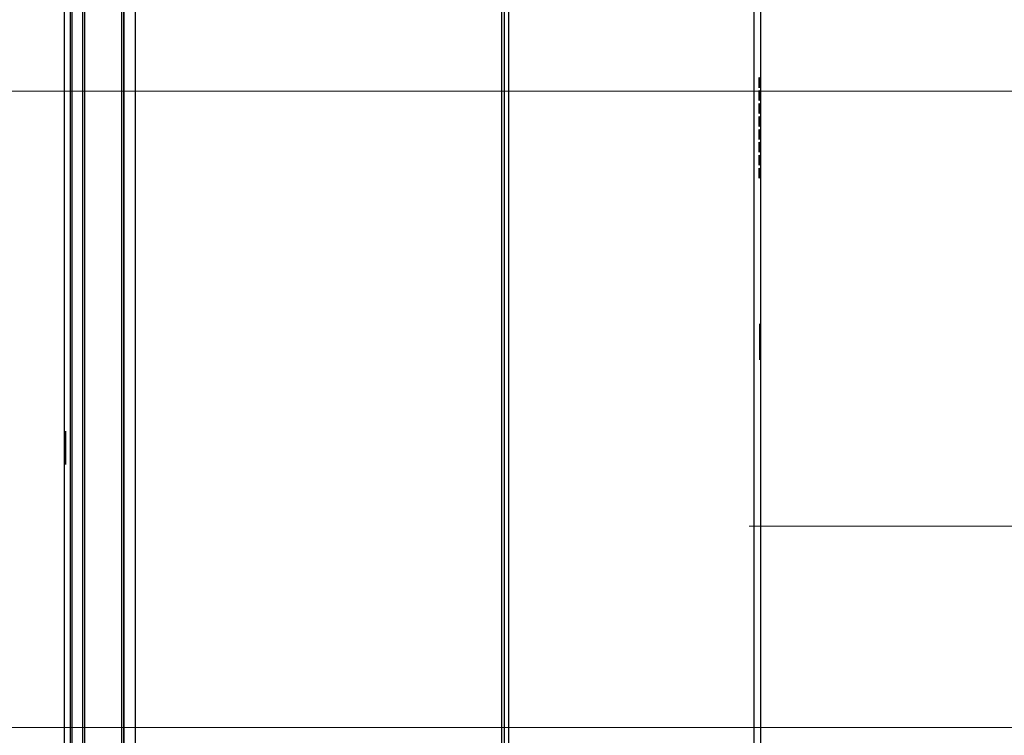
# Model space of a CAD drawing. Header units: millimetres. Extents: x 24385 to 79107, y -56478 to -23676.
# Tile 245 of 256: x 28286 to 28328, y -25715 to -25685. Entities that reach past the tile are written whole.
import ezdxf

# ---------------------------------------------------------------- set-up
doc = ezdxf.new("R2010")
doc.units = ezdxf.units.MM
doc.header["$LTSCALE"] = 2
for name, color, linetype, lineweight in [('0_OPIS', 7, 'Continuous', 13), ('3DPLAN_A_TABELKA POMIESZCZEŃ', 7, 'Continuous', 0), ('A_STOL_OPIS', 55, 'Continuous', 5)]:
    doc.layers.add(name, color=color, linetype=linetype, lineweight=lineweight)
doc.layers.add('1', color=7, linetype='Continuous', true_color=0xffffff)
for name, color, linetype in [('3DPLAN_A_KRESKOWANIE 1', 253, 'Continuous'), ('3DPLAN_A_OPIS', 8, 'Continuous'), ('3DPLAN_A_POMIESZCZENIE NUMER', 100, 'Continuous'), ('A_POMIESZCZENIE OPIS', 100, 'Continuous'), ('IS_KLIM_urządzenia', 3, 'Continuous')]:
    doc.layers.add(name, color=color, linetype=linetype)
doc.styles.add('ARIAL', font='arial.ttf')

# ---------------------------------------------------------------- blocks, each defined once
blk = doc.blocks.new('scienna')
at = {"layer": '1', "color": 3, "linetype": 'Continuous'}
for p, q in [((37513.664, 3090.376), (37543.671, 3090.376)), ((37532.92, 3090.33), (37532.92, 3090.32)), ((37533.28, 3090.32), (37533.281, 3090.33)), ((37533.468, 3090.33), (37533.468, 3090.32)), ((37533.828, 3090.32), (37533.829, 3090.33)), ((37534.016, 3090.33), (37534.016, 3090.32)), ((37534.376, 3090.32), (37534.376, 3090.33)), ((37534.564, 3090.33), (37534.564, 3090.32)), ((37534.924, 3090.32), (37534.924, 3090.33)), ((37535.111, 3090.33), (37535.112, 3090.32)), ((37535.472, 3090.32), (37535.472, 3090.33)), ((37535.659, 3090.33), (37535.66, 3090.32)), ((37536.02, 3090.32), (37536.02, 3090.33)), ((37536.207, 3090.33), (37536.207, 3090.32)), ((37536.568, 3090.32), (37536.568, 3090.33)), ((37536.755, 3090.33), (37536.755, 3090.32)), ((37537.116, 3090.32), (37537.116, 3090.33)), ((37543.339, 3090.348), (37543.338, 3090.348)), ((37543.459, 3090.365), (37543.672, 3090.365)), ((37544.725, 3090.347), (37543.462, 3090.347)), ((37544.725, 3090.346), (37543.462, 3090.346)), ((37544.428, 3090.386), (37543.672, 3090.386)), ((37544.427, 3090.376), (37564.952, 3090.376)), ((37544.428, 3090.365), (37544.728, 3090.365)), ((37481.657, 3090.094), (37575.678, 3090.094)), ((37482.107, 3079.5), (37575.167, 3079.5)), ((37573.704, 3079.693), (37483.582, 3079.693)), ((37488.791, 3079.382), (37568.484, 3079.382)), ((37488.791, 3063.846), (37568.484, 3063.846)), ((37481.951, 3063.362), (37575.324, 3063.362)), ((37567.097, 3063.357), (37490.238, 3063.357)), ((37490.257, 3063.262), (37567.078, 3063.262)), ((37490.104, 3061.685), (37567.23, 3061.685)), ((37490.262, 3061.607), (37567.078, 3061.607)), ((37567.666, 3061.092), (37489.669, 3061.092)), ((37567.64, 3061.095), (37489.695, 3061.095)), ((37490.098, 3061.151), (37567.236, 3061.151)), ((37575.963, 3060.847), (37481.371, 3060.847)), ((37549.145, 3060.873), (37548.036, 3060.873)), ((37548.038, 3060.888), (37549.143, 3060.888)), ((37548.038, 3060.886), (37549.143, 3060.886)), ((37549.284, 3060.885), (37549.285, 3060.885))]:
    blk.add_line(p, q, dxfattribs=at)
at = {"layer": '1', "color": 3, "linetype": 'Continuous', "extrusion": (0, 0, -1)}
for centre, major_axis, ratio, start_param, end_param in [((37543.463, 3090.349), (0.131, 0), 0.025826, 1.581407, 3.141096), ((37544.724, 3090.349), (0.131, 0), 0.025826, 0.000497, 1.560185), ((37548.038, 3060.884), (0.152, 0), 0.025788, 3.14159, 4.707839), ((37549.143, 3060.884), (0.152, 0), 0.025788, 4.716939, 6.283188)]:
    blk.add_ellipse(centre, major_axis=major_axis, ratio=ratio, start_param=start_param, end_param=end_param, dxfattribs=at)
at = {"layer": '1', "color": 3, "linetype": 'Continuous'}
blk.add_ellipse((37544.855, 3090.32), major_axis=(0.0299, -0.0006), ratio=0.999657, start_param=1.590287, end_param=1.873037, dxfattribs=at)
for points, knots in [([(37532.876, 3090.356), (37532.876, 3090.356), (37532.877, 3090.357), (37532.88, 3090.357), (37532.888, 3090.358), (37532.91, 3090.359), (37532.925, 3090.36), (37532.961, 3090.361), (37532.982, 3090.361), (37533.028, 3090.362), (37533.053, 3090.362), (37533.102, 3090.362), (37533.127, 3090.362), (37533.172, 3090.362), (37533.191, 3090.361), (37533.231, 3090.361), (37533.252, 3090.36), (37533.285, 3090.359), (37533.299, 3090.359), (37533.317, 3090.358), (37533.323, 3090.357), (37533.324, 3090.356)], [0, 0, 0, 0, 0.015705, 0.015705, 0.127887, 0.127887, 0.240535, 0.240535, 0.354441, 0.354441, 0.465732, 0.465732, 0.577155, 0.577155, 0.668792, 0.668792, 0.782329, 0.782329, 0.895249, 0.895249, 1, 1, 1, 1]), ([(37532.876, 3090.356), (37532.877, 3090.356), (37532.877, 3090.356), (37532.883, 3090.356), (37532.889, 3090.355), (37532.899, 3090.351), (37532.904, 3090.348), (37532.913, 3090.341), (37532.916, 3090.336), (37532.922, 3090.327), (37532.924, 3090.321), (37532.925, 3090.315), (37532.925, 3090.314), (37532.925, 3090.314), (37532.925, 3090.314), (37532.925, 3090.314)], [0, 0, 0, 0, 0.022741, 0.022741, 0.258924, 0.258924, 0.495112, 0.495112, 0.731233, 0.731233, 0.967168, 0.967168, 0.999221, 0.999221, 1, 1, 1, 1]), ([(37532.952, 3090.32), (37532.932, 3090.321), (37532.908, 3090.322), (37532.891, 3090.323), (37532.887, 3090.323), (37532.887, 3090.323)], [0, 0, 0, 0, 0.527196, 0.837499, 1, 1, 1, 1]), ([(37533.313, 3090.323), (37533.313, 3090.323), (37533.313, 3090.323), (37533.309, 3090.323), (37533.292, 3090.322), (37533.252, 3090.32), (37533.186, 3090.319), (37533.105, 3090.319), (37533.025, 3090.319), (37532.97, 3090.32), (37532.953, 3090.32), (37532.952, 3090.32)], [0, 0, 0, 0, 0.008276, 0.058149, 0.155143, 0.302356, 0.469926, 0.642963, 0.8166, 0.988907, 1, 1, 1, 1]), ([(37533.275, 3090.314), (37533.275, 3090.314), (37533.275, 3090.314), (37533.276, 3090.319), (37533.278, 3090.325), (37533.283, 3090.334), (37533.286, 3090.339), (37533.294, 3090.347), (37533.299, 3090.35), (37533.309, 3090.354), (37533.315, 3090.356), (37533.321, 3090.356), (37533.322, 3090.356), (37533.323, 3090.356), (37533.324, 3090.356), (37533.324, 3090.356)], [0, 0, 0, 0, 0.000779, 0.000779, 0.236546, 0.236546, 0.472304, 0.472304, 0.708197, 0.708197, 0.944286, 0.944286, 0.977259, 0.977259, 1, 1, 1, 1]), ([(37533.424, 3090.356), (37533.424, 3090.356), (37533.425, 3090.357), (37533.428, 3090.357), (37533.436, 3090.358), (37533.458, 3090.359), (37533.473, 3090.36), (37533.509, 3090.361), (37533.53, 3090.361), (37533.576, 3090.362), (37533.6, 3090.362), (37533.65, 3090.362), (37533.675, 3090.362), (37533.719, 3090.362), (37533.739, 3090.361), (37533.779, 3090.361), (37533.8, 3090.36), (37533.833, 3090.359), (37533.847, 3090.359), (37533.865, 3090.358), (37533.871, 3090.357), (37533.872, 3090.356)], [0, 0, 0, 0, 0.015705, 0.015705, 0.127887, 0.127887, 0.240535, 0.240535, 0.354441, 0.354441, 0.465732, 0.465732, 0.577155, 0.577155, 0.668792, 0.668792, 0.782329, 0.782329, 0.895249, 0.895249, 1, 1, 1, 1]), ([(37533.424, 3090.356), (37533.425, 3090.356), (37533.425, 3090.356), (37533.431, 3090.356), (37533.437, 3090.355), (37533.447, 3090.351), (37533.452, 3090.348), (37533.461, 3090.341), (37533.464, 3090.336), (37533.47, 3090.327), (37533.472, 3090.321), (37533.473, 3090.315), (37533.473, 3090.314), (37533.473, 3090.314), (37533.473, 3090.314), (37533.473, 3090.314)], [0, 0, 0, 0, 0.022741, 0.022741, 0.258924, 0.258924, 0.495112, 0.495112, 0.731233, 0.731233, 0.967168, 0.967168, 0.999221, 0.999221, 1, 1, 1, 1]), ([(37533.5, 3090.32), (37533.48, 3090.321), (37533.455, 3090.322), (37533.439, 3090.323), (37533.435, 3090.323), (37533.435, 3090.323)], [0, 0, 0, 0, 0.527144, 0.837416, 1, 1, 1, 1]), ([(37533.861, 3090.323), (37533.861, 3090.323), (37533.861, 3090.323), (37533.857, 3090.323), (37533.84, 3090.322), (37533.8, 3090.32), (37533.734, 3090.319), (37533.653, 3090.319), (37533.573, 3090.319), (37533.518, 3090.32), (37533.501, 3090.32), (37533.5, 3090.32)], [0, 0, 0, 0, 0.008388, 0.058256, 0.155239, 0.302435, 0.469986, 0.643003, 0.816621, 0.988909, 1, 1, 1, 1]), ([(37533.823, 3090.314), (37533.823, 3090.314), (37533.823, 3090.314), (37533.824, 3090.319), (37533.826, 3090.325), (37533.831, 3090.334), (37533.834, 3090.339), (37533.842, 3090.347), (37533.847, 3090.35), (37533.857, 3090.354), (37533.863, 3090.356), (37533.869, 3090.356), (37533.87, 3090.356), (37533.871, 3090.356), (37533.872, 3090.356), (37533.872, 3090.356)], [0, 0, 0, 0, 0.000779, 0.000779, 0.236546, 0.236546, 0.472304, 0.472304, 0.708197, 0.708197, 0.944286, 0.944286, 0.977259, 0.977259, 1, 1, 1, 1]), ([(37533.972, 3090.356), (37533.972, 3090.356), (37533.973, 3090.357), (37533.976, 3090.357), (37533.983, 3090.358), (37534.006, 3090.359), (37534.021, 3090.36), (37534.057, 3090.361), (37534.078, 3090.361), (37534.124, 3090.362), (37534.148, 3090.362), (37534.198, 3090.362), (37534.223, 3090.362), (37534.267, 3090.362), (37534.287, 3090.361), (37534.327, 3090.361), (37534.347, 3090.36), (37534.381, 3090.359), (37534.394, 3090.359), (37534.413, 3090.358), (37534.418, 3090.357), (37534.42, 3090.356)], [0, 0, 0, 0, 0.015705, 0.015705, 0.127887, 0.127887, 0.240535, 0.240535, 0.354441, 0.354441, 0.465732, 0.465732, 0.577155, 0.577155, 0.668792, 0.668792, 0.782329, 0.782329, 0.895249, 0.895249, 1, 1, 1, 1]), ([(37533.972, 3090.356), (37533.972, 3090.356), (37533.973, 3090.356), (37533.979, 3090.356), (37533.985, 3090.355), (37533.995, 3090.351), (37534, 3090.348), (37534.009, 3090.341), (37534.012, 3090.336), (37534.018, 3090.327), (37534.02, 3090.321), (37534.021, 3090.315), (37534.021, 3090.314), (37534.021, 3090.314), (37534.021, 3090.314), (37534.021, 3090.314)], [0, 0, 0, 0, 0.022741, 0.022741, 0.258924, 0.258924, 0.495112, 0.495112, 0.731233, 0.731233, 0.967168, 0.967168, 0.999221, 0.999221, 1, 1, 1, 1]), ([(37534.048, 3090.32), (37534.028, 3090.321), (37534.003, 3090.322), (37533.986, 3090.323), (37533.983, 3090.323), (37533.983, 3090.323)], [0, 0, 0, 0, 0.527148, 0.837422, 1, 1, 1, 1]), ([(37534.409, 3090.323), (37534.409, 3090.323), (37534.409, 3090.323), (37534.405, 3090.323), (37534.388, 3090.322), (37534.348, 3090.32), (37534.282, 3090.319), (37534.201, 3090.319), (37534.121, 3090.319), (37534.066, 3090.32), (37534.049, 3090.32), (37534.048, 3090.32)], [0, 0, 0, 0, 0.008075, 0.057958, 0.154972, 0.302214, 0.469818, 0.642891, 0.816563, 0.988905, 1, 1, 1, 1]), ([(37534.371, 3090.314), (37534.371, 3090.314), (37534.371, 3090.314), (37534.372, 3090.319), (37534.373, 3090.325), (37534.379, 3090.334), (37534.382, 3090.339), (37534.39, 3090.347), (37534.395, 3090.35), (37534.405, 3090.354), (37534.411, 3090.356), (37534.417, 3090.356), (37534.418, 3090.356), (37534.419, 3090.356), (37534.42, 3090.356), (37534.42, 3090.356)], [0, 0, 0, 0, 0.000779, 0.000779, 0.236546, 0.236546, 0.472304, 0.472304, 0.708197, 0.708197, 0.944286, 0.944286, 0.977259, 0.977259, 1, 1, 1, 1]), ([(37534.52, 3090.356), (37534.52, 3090.356), (37534.52, 3090.357), (37534.524, 3090.357), (37534.531, 3090.358), (37534.553, 3090.359), (37534.568, 3090.36), (37534.605, 3090.361), (37534.626, 3090.361), (37534.672, 3090.362), (37534.696, 3090.362), (37534.746, 3090.362), (37534.771, 3090.362), (37534.815, 3090.362), (37534.835, 3090.361), (37534.875, 3090.361), (37534.895, 3090.36), (37534.929, 3090.359), (37534.942, 3090.359), (37534.961, 3090.358), (37534.966, 3090.357), (37534.968, 3090.356)], [0, 0, 0, 0, 0.015705, 0.015705, 0.127887, 0.127887, 0.240535, 0.240535, 0.354441, 0.354441, 0.465732, 0.465732, 0.577155, 0.577155, 0.668792, 0.668792, 0.782329, 0.782329, 0.895249, 0.895249, 1, 1, 1, 1]), ([(37534.52, 3090.356), (37534.52, 3090.356), (37534.521, 3090.356), (37534.527, 3090.356), (37534.533, 3090.355), (37534.543, 3090.351), (37534.548, 3090.348), (37534.556, 3090.341), (37534.56, 3090.336), (37534.566, 3090.327), (37534.568, 3090.321), (37534.569, 3090.315), (37534.569, 3090.314), (37534.569, 3090.314), (37534.569, 3090.314), (37534.569, 3090.314)], [0, 0, 0, 0, 0.022741, 0.022741, 0.258924, 0.258924, 0.495112, 0.495112, 0.731233, 0.731233, 0.967168, 0.967168, 0.999221, 0.999221, 1, 1, 1, 1]), ([(37534.595, 3090.32), (37534.576, 3090.321), (37534.551, 3090.322), (37534.534, 3090.323), (37534.531, 3090.323), (37534.531, 3090.323)], [0, 0, 0, 0, 0.527157, 0.837438, 1, 1, 1, 1]), ([(37534.957, 3090.323), (37534.957, 3090.323), (37534.957, 3090.323), (37534.952, 3090.323), (37534.935, 3090.322), (37534.896, 3090.32), (37534.83, 3090.319), (37534.749, 3090.319), (37534.668, 3090.319), (37534.614, 3090.32), (37534.596, 3090.32), (37534.595, 3090.32)], [0, 0, 0, 0, 0.008189, 0.058066, 0.155069, 0.302294, 0.469879, 0.642931, 0.816584, 0.988906, 1, 1, 1, 1]), ([(37534.919, 3090.314), (37534.919, 3090.314), (37534.919, 3090.314), (37534.92, 3090.319), (37534.921, 3090.325), (37534.926, 3090.334), (37534.93, 3090.339), (37534.938, 3090.347), (37534.943, 3090.35), (37534.953, 3090.354), (37534.959, 3090.356), (37534.965, 3090.356), (37534.966, 3090.356), (37534.967, 3090.356), (37534.968, 3090.356), (37534.968, 3090.356)], [0, 0, 0, 0, 0.000779, 0.000779, 0.236546, 0.236546, 0.472304, 0.472304, 0.708197, 0.708197, 0.944286, 0.944286, 0.977259, 0.977259, 1, 1, 1, 1]), ([(37535.068, 3090.356), (37535.068, 3090.356), (37535.068, 3090.357), (37535.072, 3090.357), (37535.079, 3090.358), (37535.101, 3090.359), (37535.116, 3090.36), (37535.152, 3090.361), (37535.174, 3090.361), (37535.22, 3090.362), (37535.244, 3090.362), (37535.293, 3090.362), (37535.319, 3090.362), (37535.363, 3090.362), (37535.383, 3090.361), (37535.423, 3090.361), (37535.443, 3090.36), (37535.477, 3090.359), (37535.49, 3090.359), (37535.509, 3090.358), (37535.514, 3090.357), (37535.516, 3090.356)], [0, 0, 0, 0, 0.015705, 0.015705, 0.127887, 0.127887, 0.240535, 0.240535, 0.354441, 0.354441, 0.465732, 0.465732, 0.577155, 0.577155, 0.668792, 0.668792, 0.782329, 0.782329, 0.895249, 0.895249, 1, 1, 1, 1]), ([(37535.068, 3090.356), (37535.068, 3090.356), (37535.069, 3090.356), (37535.075, 3090.356), (37535.081, 3090.355), (37535.091, 3090.351), (37535.096, 3090.348), (37535.104, 3090.341), (37535.108, 3090.336), (37535.114, 3090.327), (37535.116, 3090.321), (37535.117, 3090.315), (37535.117, 3090.314), (37535.117, 3090.314), (37535.117, 3090.314), (37535.117, 3090.314)], [0, 0, 0, 0, 0.022741, 0.022741, 0.258924, 0.258924, 0.495112, 0.495112, 0.731233, 0.731233, 0.967168, 0.967168, 0.999221, 0.999221, 1, 1, 1, 1]), ([(37535.143, 3090.32), (37535.123, 3090.321), (37535.099, 3090.322), (37535.082, 3090.323), (37535.079, 3090.323), (37535.079, 3090.323)], [0, 0, 0, 0, 0.527174, 0.837463, 1, 1, 1, 1]), ([(37535.505, 3090.323), (37535.505, 3090.323), (37535.504, 3090.323), (37535.5, 3090.323), (37535.483, 3090.322), (37535.443, 3090.32), (37535.378, 3090.319), (37535.296, 3090.319), (37535.216, 3090.319), (37535.162, 3090.32), (37535.144, 3090.32), (37535.143, 3090.32)], [0, 0, 0, 0, 0.008163, 0.058042, 0.155047, 0.302276, 0.469866, 0.642922, 0.81658, 0.988906, 1, 1, 1, 1]), ([(37535.467, 3090.314), (37535.467, 3090.314), (37535.467, 3090.314), (37535.467, 3090.319), (37535.469, 3090.325), (37535.474, 3090.334), (37535.478, 3090.339), (37535.486, 3090.347), (37535.491, 3090.35), (37535.501, 3090.354), (37535.506, 3090.356), (37535.513, 3090.356), (37535.514, 3090.356), (37535.515, 3090.356), (37535.515, 3090.356), (37535.516, 3090.356)], [0, 0, 0, 0, 0.000779, 0.000779, 0.236546, 0.236546, 0.472304, 0.472304, 0.708197, 0.708197, 0.944286, 0.944286, 0.977259, 0.977259, 1, 1, 1, 1]), ([(37535.616, 3090.356), (37535.616, 3090.356), (37535.616, 3090.357), (37535.62, 3090.357), (37535.627, 3090.358), (37535.649, 3090.359), (37535.664, 3090.36), (37535.7, 3090.361), (37535.722, 3090.361), (37535.767, 3090.362), (37535.792, 3090.362), (37535.841, 3090.362), (37535.867, 3090.362), (37535.911, 3090.362), (37535.931, 3090.361), (37535.971, 3090.361), (37535.991, 3090.36), (37536.025, 3090.359), (37536.038, 3090.359), (37536.056, 3090.358), (37536.062, 3090.357), (37536.064, 3090.356)], [0, 0, 0, 0, 0.015705, 0.015705, 0.127887, 0.127887, 0.240535, 0.240535, 0.354441, 0.354441, 0.465732, 0.465732, 0.577155, 0.577155, 0.668792, 0.668792, 0.782329, 0.782329, 0.895249, 0.895249, 1, 1, 1, 1]), ([(37535.616, 3090.356), (37535.616, 3090.356), (37535.617, 3090.356), (37535.623, 3090.356), (37535.628, 3090.355), (37535.639, 3090.351), (37535.644, 3090.348), (37535.652, 3090.341), (37535.656, 3090.336), (37535.661, 3090.327), (37535.663, 3090.321), (37535.665, 3090.315), (37535.665, 3090.314), (37535.665, 3090.314), (37535.665, 3090.314), (37535.665, 3090.314)], [0, 0, 0, 0, 0.022741, 0.022741, 0.258924, 0.258924, 0.495112, 0.495112, 0.731233, 0.731233, 0.967168, 0.967168, 0.999221, 0.999221, 1, 1, 1, 1]), ([(37535.691, 3090.32), (37535.671, 3090.321), (37535.647, 3090.322), (37535.63, 3090.323), (37535.627, 3090.323), (37535.627, 3090.323)], [0, 0, 0, 0, 0.527219, 0.837534, 1, 1, 1, 1]), ([(37536.053, 3090.323), (37536.053, 3090.323), (37536.052, 3090.323), (37536.048, 3090.323), (37536.031, 3090.322), (37535.991, 3090.32), (37535.926, 3090.319), (37535.844, 3090.319), (37535.764, 3090.319), (37535.71, 3090.32), (37535.692, 3090.32), (37535.691, 3090.32)], [0, 0, 0, 0, 0.008335, 0.058205, 0.155193, 0.302397, 0.469957, 0.642984, 0.816611, 0.988908, 1, 1, 1, 1]), ([(37536.015, 3090.314), (37536.015, 3090.314), (37536.015, 3090.314), (37536.015, 3090.319), (37536.017, 3090.325), (37536.022, 3090.334), (37536.026, 3090.339), (37536.034, 3090.347), (37536.039, 3090.35), (37536.049, 3090.354), (37536.054, 3090.356), (37536.061, 3090.356), (37536.061, 3090.356), (37536.063, 3090.356), (37536.063, 3090.356), (37536.064, 3090.356)], [0, 0, 0, 0, 0.000779, 0.000779, 0.236546, 0.236546, 0.472304, 0.472304, 0.708197, 0.708197, 0.944286, 0.944286, 0.977259, 0.977259, 1, 1, 1, 1]), ([(37536.163, 3090.356), (37536.164, 3090.356), (37536.164, 3090.357), (37536.168, 3090.357), (37536.175, 3090.358), (37536.197, 3090.359), (37536.212, 3090.36), (37536.248, 3090.361), (37536.27, 3090.361), (37536.315, 3090.362), (37536.34, 3090.362), (37536.389, 3090.362), (37536.415, 3090.362), (37536.459, 3090.362), (37536.478, 3090.361), (37536.519, 3090.361), (37536.539, 3090.36), (37536.572, 3090.359), (37536.586, 3090.359), (37536.604, 3090.358), (37536.61, 3090.357), (37536.612, 3090.356)], [0, 0, 0, 0, 0.015705, 0.015705, 0.127887, 0.127887, 0.240535, 0.240535, 0.354441, 0.354441, 0.465732, 0.465732, 0.577155, 0.577155, 0.668792, 0.668792, 0.782329, 0.782329, 0.895249, 0.895249, 1, 1, 1, 1]), ([(37536.163, 3090.356), (37536.164, 3090.356), (37536.165, 3090.356), (37536.171, 3090.356), (37536.176, 3090.355), (37536.187, 3090.351), (37536.192, 3090.348), (37536.2, 3090.341), (37536.204, 3090.336), (37536.209, 3090.327), (37536.211, 3090.321), (37536.213, 3090.315), (37536.213, 3090.314), (37536.213, 3090.314), (37536.213, 3090.314), (37536.213, 3090.314)], [0, 0, 0, 0, 0.022741, 0.022741, 0.258924, 0.258924, 0.495112, 0.495112, 0.731233, 0.731233, 0.967168, 0.967168, 0.999221, 0.999221, 1, 1, 1, 1]), ([(37536.239, 3090.32), (37536.219, 3090.321), (37536.195, 3090.322), (37536.178, 3090.323), (37536.175, 3090.323), (37536.175, 3090.323)], [0, 0, 0, 0, 0.52714, 0.83741, 1, 1, 1, 1]), ([(37536.6, 3090.323), (37536.6, 3090.323), (37536.6, 3090.323), (37536.596, 3090.323), (37536.579, 3090.322), (37536.539, 3090.32), (37536.473, 3090.319), (37536.392, 3090.319), (37536.312, 3090.319), (37536.258, 3090.32), (37536.24, 3090.32), (37536.239, 3090.32)], [0, 0, 0, 0, 0.008382, 0.05825, 0.155233, 0.30243, 0.469982, 0.643001, 0.81662, 0.988908, 1, 1, 1, 1]), ([(37536.562, 3090.314), (37536.562, 3090.314), (37536.562, 3090.314), (37536.563, 3090.319), (37536.565, 3090.325), (37536.57, 3090.334), (37536.574, 3090.339), (37536.582, 3090.347), (37536.586, 3090.35), (37536.597, 3090.354), (37536.602, 3090.356), (37536.609, 3090.356), (37536.609, 3090.356), (37536.611, 3090.356), (37536.611, 3090.356), (37536.612, 3090.356)], [0, 0, 0, 0, 0.000779, 0.000779, 0.236546, 0.236546, 0.472304, 0.472304, 0.708197, 0.708197, 0.944286, 0.944286, 0.977259, 0.977259, 1, 1, 1, 1]), ([(37536.711, 3090.356), (37536.712, 3090.356), (37536.712, 3090.357), (37536.716, 3090.357), (37536.723, 3090.358), (37536.745, 3090.359), (37536.76, 3090.36), (37536.796, 3090.361), (37536.818, 3090.361), (37536.863, 3090.362), (37536.888, 3090.362), (37536.937, 3090.362), (37536.963, 3090.362), (37537.007, 3090.362), (37537.026, 3090.361), (37537.066, 3090.361), (37537.087, 3090.36), (37537.12, 3090.359), (37537.134, 3090.359), (37537.152, 3090.358), (37537.158, 3090.357), (37537.16, 3090.356)], [0, 0, 0, 0, 0.015705, 0.015705, 0.127887, 0.127887, 0.240535, 0.240535, 0.354441, 0.354441, 0.465732, 0.465732, 0.577155, 0.577155, 0.668792, 0.668792, 0.782329, 0.782329, 0.895249, 0.895249, 1, 1, 1, 1]), ([(37536.711, 3090.356), (37536.712, 3090.356), (37536.712, 3090.356), (37536.719, 3090.356), (37536.724, 3090.355), (37536.735, 3090.351), (37536.739, 3090.348), (37536.748, 3090.341), (37536.752, 3090.336), (37536.757, 3090.327), (37536.759, 3090.321), (37536.76, 3090.315), (37536.761, 3090.314), (37536.761, 3090.314), (37536.761, 3090.314), (37536.761, 3090.314)], [0, 0, 0, 0, 0.022741, 0.022741, 0.258924, 0.258924, 0.495112, 0.495112, 0.731233, 0.731233, 0.967168, 0.967168, 0.999221, 0.999221, 1, 1, 1, 1]), ([(37536.787, 3090.32), (37536.767, 3090.321), (37536.743, 3090.322), (37536.726, 3090.323), (37536.723, 3090.323), (37536.723, 3090.323)], [0, 0, 0, 0, 0.527217, 0.837532, 1, 1, 1, 1]), ([(37537.148, 3090.323), (37537.148, 3090.323), (37537.148, 3090.323), (37537.144, 3090.323), (37537.127, 3090.322), (37537.087, 3090.32), (37537.021, 3090.319), (37536.94, 3090.319), (37536.86, 3090.319), (37536.805, 3090.32), (37536.788, 3090.32), (37536.787, 3090.32)], [0, 0, 0, 0, 0.008332, 0.058203, 0.155191, 0.302395, 0.469956, 0.642983, 0.816611, 0.988908, 1, 1, 1, 1]), ([(37537.11, 3090.314), (37537.11, 3090.314), (37537.11, 3090.314), (37537.111, 3090.319), (37537.113, 3090.325), (37537.118, 3090.334), (37537.121, 3090.339), (37537.13, 3090.347), (37537.134, 3090.35), (37537.145, 3090.354), (37537.15, 3090.356), (37537.156, 3090.356), (37537.157, 3090.356), (37537.159, 3090.356), (37537.159, 3090.356), (37537.16, 3090.356)], [0, 0, 0, 0, 0.000779, 0.000779, 0.236546, 0.236546, 0.472304, 0.472304, 0.708197, 0.708197, 0.944286, 0.944286, 0.977259, 0.977259, 1, 1, 1, 1]), ([(37543.672, 3090.384), (37543.672, 3090.384), (37543.672, 3090.385), (37543.672, 3090.385), (37543.672, 3090.385), (37543.672, 3090.386), (37543.672, 3090.386), (37543.672, 3090.386)], [0, 0, 0, 0, 0.2545, 0.2545, 0.509, 0.509, 1, 1, 1, 1]), ([(37544.428, 3090.385), (37544.428, 3090.385), (37544.428, 3090.385), (37544.428, 3090.385), (37544.428, 3090.385), (37544.428, 3090.384), (37544.428, 3090.384), (37544.428, 3090.383)], [0, 0, 0, 0, 0.254607, 0.254607, 0.509214, 0.509214, 1, 1, 1, 1]), ([(37544.428, 3090.383), (37544.428, 3090.38), (37544.428, 3090.377), (37544.428, 3090.37), (37544.428, 3090.366), (37544.428, 3090.358), (37544.428, 3090.354), (37544.428, 3090.349), (37544.428, 3090.347), (37544.428, 3090.346)], [0, 0, 0, 0, 0.251504, 0.251504, 0.570467, 0.570467, 0.88943, 0.88943, 1, 1, 1, 1])]:
    blk.add_open_spline(points, degree=3, knots=knots, dxfattribs=at)
for points, degree in [([(37543.672, 3090.384), (37543.672, 3090.371), (37543.671, 3090.359), (37543.671, 3090.346)], 3), ([(37544.428, 3090.385), (37543.672, 3090.386)], 1)]:
    blk.add_open_spline(points, degree=degree, dxfattribs=at)
blk = doc.blocks.new('tabelka dla tp')
at = {"layer": '3DPLAN_A_TABELKA POMIESZCZEŃ'}
blk.add_line((0, 27), (243.129, 27), dxfattribs=at)
blk.add_lwpolyline([(0, 54), (243.129, 54), (243.129, 0), (0, 0)], close=True, dxfattribs=at)
at = {"layer": '3DPLAN_A_POMIESZCZENIE NUMER', "color": 7, "style": 'ARIAL'}
blk.add_attdef('NUMER', (2.229, 35.386), '', height=12, dxfattribs=at)
at = {"layer": 'A_POMIESZCZENIE OPIS', "color": 7, "style": 'ARIAL'}
for tag, p in [('NAZWA', (51.727, 35.386)), ('POWIERZCHNIA', (51.065, 7.238))]:
    blk.add_attdef(tag, p, '', height=12, dxfattribs=at)
blk = doc.blocks.new('kondygnacja -1')
at = {"layer": '3DPLAN_A_KRESKOWANIE 1'}
h = blk.add_hatch(dxfattribs=at)
h.set_pattern_fill('ANSI31', color=256, scale=7.5, style=0)
h.set_pattern_definition([(45, (23044.838, -26883.88), (-16.83798, 16.83798), [])])
h.paths.add_polyline_path([(31677.485, -24430.84), (30214.868, -24430.84), (30214.868, -24470.84), (30429.606, -24470.84), (30429.606, -24477.84), (30447.606, -24477.84), (30447.606, -24818.84), (30476.606, -24818.84), (30476.606, -24470.84), (31012.606, -24470.84), (31012.606, -24478.84), (31079.606, -24478.84), (31079.606, -24470.84), (31638.606, -24470.84), (31638.606, -25036.84), (31079.606, -25036.84), (31079.606, -25028.84), (31012.606, -25028.84), (31012.606, -25036.84), (30611.38, -25036.84), (30611.38, -25072.84), (31023.606, -25072.84), (31034.606, -25082.84), (31034.606, -25330.84), (31023.606, -25340.84), (30831.396, -25340.84, -0.038531), (30832.58, -25356.183), (30832.58, -25371.84), (31079.606, -25371.84), (31079.606, -25072.84), (31638.606, -25072.84), (31638.606, -25943.84), (30832.58, -25943.84), (30832.58, -26009.84), (31677.485, -26009.84)])
h.paths.add_polyline_path([(30682.606, -26009.84), (30832.58, -26009.84), (30832.58, -25943.84), (30760.606, -25943.84), (30760.606, -25454.668), (30735.606, -25464.584), (30735.606, -25943.84), (30682.606, -25943.84)])
h.paths.add_polyline_path([(30679.606, -25371.84), (30735.606, -25371.84), (30735.606, -25464.584), (30760.606, -25454.668), (30760.606, -25371.84), (30832.58, -25371.84), (30832.58, -25356.183, 0.038531), (30831.396, -25340.84), (30679.606, -25340.84)])
h.paths.add_polyline_path([(30355.83, -25371.84), (30425.606, -25371.84), (30425.606, -25379.84), (30463.606, -25379.84), (30463.606, -25424.739), (30471.606, -25424.739), (30471.606, -25395.84), (30533.606, -25395.84), (30533.606, -25371.84), (30576.606, -25371.84), (30576.606, -25341.84), (30472.606, -25341.84), (30472.606, -25326.84), (30427.606, -25326.84), (30427.606, -25341.84), (30355.83, -25341.84)])
h.paths.add_polyline_path([(30456.606, -25936.84), (30425.606, -25936.84), (30425.606, -25945.84), (30380.606, -25945.84), (30380.606, -26009.84), (30512.606, -26009.84), (30512.606, -25943.84), (30466.606, -25943.84), (30466.606, -25712.84), (30456.606, -25712.84)])
h.paths.add_polyline_path([(28888.606, -25941.84), (28888.606, -26009.84), (29013.606, -26009.84), (29013.606, -25941.84)])
h.paths.add_polyline_path([(28591.166, -26009.84), (28591.166, -25944.84), (28547.606, -25944.84), (28547.606, -26009.84)])
h.paths.add_polyline_path([(28624.606, -25870.534), (28654.797, -25870.534), (28654.797, -25924.534), (28624.606, -25924.534), (28624.606, -25944.84), (28591.166, -25944.84), (28591.166, -26009.84), (28713.606, -26009.84), (28713.606, -25941.84), (28672.606, -25941.84), (28672.606, -25932.84), (28657.606, -25932.84), (28657.606, -25716.84), (28624.606, -25716.84)])
h.paths.add_polyline_path([(28372.606, -25944.84), (28328.606, -25944.84), (28328.606, -25907.84), (28282.606, -25907.84), (28282.606, -25944.84), (28248.606, -25944.84), (28248.606, -26009.84), (28372.606, -26009.84)])
h.paths.add_polyline_path([(28092.606, -25563.84), (28054.606, -25563.84), (28054.606, -25383.84), (28067.602, -25383.84), (28067.606, -25375.84), (28340.606, -25375.84), (28340.606, -25341.84), (28070.606, -25341.84), (28070.606, -25332.84), (28030.606, -25332.84), (28030.606, -25395.598), (28048.707, -25395.598), (28048.707, -25449.598), (28030.606, -25449.598), (28030.606, -26009.84), (28073.606, -26009.84), (28073.606, -25944.84), (28054.606, -25944.84), (28054.606, -25668.84), (28092.606, -25668.84)])
h.paths.add_polyline_path([(27949.606, -25495.746), (27949.606, -25507.746), (27983.295, -25507.746), (27983.295, -25521.746), (27949.606, -25521.746), (27949.606, -25531.84), (27999.606, -25531.84), (27999.606, -25934.84), (27982.606, -25934.84), (27982.606, -25942.84), (27947.606, -25942.84), (27947.606, -26009.84), (28026.624, -26009.84), (28026.624, -25449.598), (27999.606, -25449.598), (27999.606, -25463.84), (27949.606, -25463.84), (27949.606, -25481.746), (27983.295, -25481.746), (27983.295, -25495.746)])
h.paths.add_polyline_path([(27982.606, -25361.84), (27952.606, -25361.84), (27952.606, -25332.84), (28026.624, -25332.84), (28026.624, -25395.598), (27999.606, -25395.598), (27999.606, -25377.84), (27982.606, -25377.84)])
h.paths.add_polyline_path([(26818.606, -25892.84), (26781.485, -25892.84), (26781.485, -26009.84), (26894.541, -26009.84), (26894.541, -25942.84), (26830.606, -25942.84), (26830.606, -25930.84), (26818.606, -25930.84)])
h.paths.add_polyline_path([(26894.541, -26009.84), (27115.936, -26009.84), (27115.936, -25942.84), (26894.541, -25942.84)])
h.paths.add_polyline_path([(27115.936, -25942.84), (27115.936, -26009.84), (27466.606, -26009.84), (27466.606, -25942.84), (27427.606, -25942.84), (27427.606, -25933.84), (27384.606, -25933.84), (27384.606, -25942.84)])
h.paths.add_polyline_path([(27641.606, -25942.84), (27641.606, -26009.84), (27802.606, -26009.84), (27802.606, -25942.84)])
h.paths.add_polyline_path([(30621.105, -25040.467), (30688.374, -25040.467), (30688.374, -25072.867), (30621.105, -25072.867)], flags=24)
at = {"layer": 'A_STOL_OPIS'}
blk.add_line((28386.371, -25706.061), (28316.927, -25706.061), dxfattribs=at)
at = {"layer": '3DPLAN_A_TABELKA POMIESZCZEŃ', "ltscale": 0.5}
blk.add_blockref('tabelka dla tp', (28109.946, -25714.605), dxfattribs=at)
at = {"layer": '3DPLAN_A_OPIS', "color": 1, "lineweight": 30, "style": 'ARIAL'}
for tag, p in [('PRZESUNIĘCIE_WEJŚCIA', (27655.165, -24535.333)), ('WYŁĄCZONE', (27007.179, -24723.982)), ('Z_OPRACOWANIA', (26996.84, -24746.417)), ('WYŁĄCZONE', (30803.053, -24760.867)), ('Z_OPRACOWANIA', (30792.713, -24783.301)), ('WYŁĄCZONE', (28894.898, -24826.593)), ('Z_OPRACOWANIA', (28884.559, -24849.027)), ('POWIĘKSZENIE_WEJŚCIA', (28313.679, -25144.412)), ('POWIĘKSZENIE_WEJŚCIA', (29600.622, -25191.363)), ('POWIĘKSZENIE_WEJŚCIA', (28011.449, -25235.417)), ('WYŁĄCZONE', (29754.423, -25678.169)), ('Z_OPRACOWANIA', (29744.084, -25700.603)), ('WYJŚCIE_EWAKUACYJNE', (27763.791, -26106.068))]:
    blk.add_attdef(tag, p, '', height=12, dxfattribs=at)
at = {"layer": '3DPLAN_A_OPIS', "color": 0, "lineweight": 30, "style": 'ARIAL'}
for tag, p in [('UGUL_1', (29350.296, -24586.012)), ('UGUL_2', (29622.921, -24586.012)), ('UGUL_3', (29833.15, -24586.012))]:
    blk.add_attdef(tag, p, '', height=12, dxfattribs=at)
at = {"layer": '3DPLAN_A_TABELKA POMIESZCZEŃ', "ltscale": 0.5, "style": 'ARIAL'}
for tag, p in [('KURTYNA', (27861.913, -26064.849)), ('POWIETRZNA', (27861.913, -26084.562))]:
    blk.add_attdef(tag, p, '', height=12, dxfattribs=at)

msp = doc.modelspace()

# ---------------------------------------------------------------- block references
at = {"layer": '0_OPIS'}
msp.add_blockref('kondygnacja -1', (0, 0), dxfattribs=at)
at = {"layer": 'IS_KLIM_urządzenia', "rotation": 270}
msp.add_blockref('scienna', (25227.034, 11845.852), dxfattribs=at)

doc.saveas('drawing.dxf')
